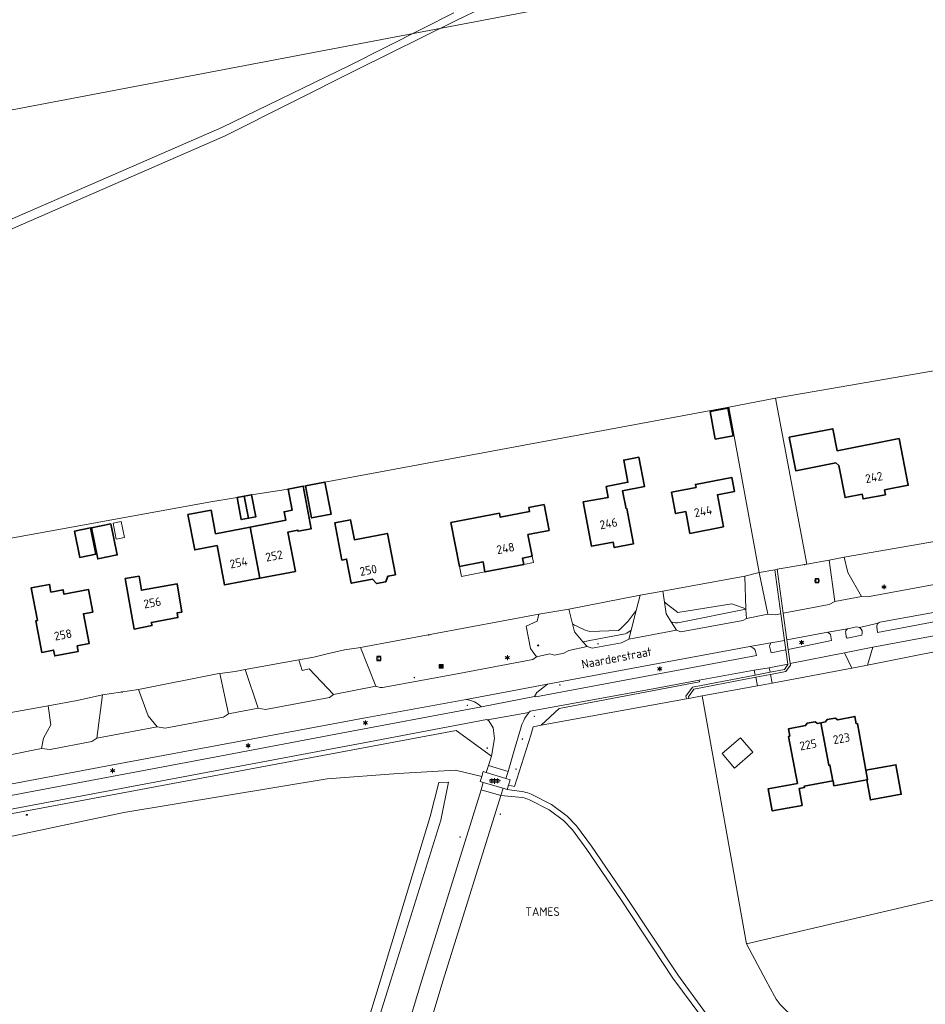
# Model space of a CAD drawing. Header units: metres. Extents: x 140853 to 145288, y 474558 to 480269.
# Tile 185 of 256: x 142611 to 142800, y 478495 to 478700. Entities that reach past the tile are written whole.
import ezdxf
from ezdxf.enums import TextEntityAlignment as Align
from ezdxf.lldxf.tags import DXFTag

# ---------------------------------------------------------------- set-up
doc = ezdxf.new("R2010")
doc.units = ezdxf.units.M
doc.header["$MEASUREMENT"] = 0
for name, color, linetype, lineweight in [('B-WE-FV-FAUNAPASSAGE-G', 80, 'Continuous', 18), ('B-WE-FV-GELEIDING_WILDROOSTER-G', 80, 'Continuous', 18), ('B-WE-FV-GELEIDING_WILDROOSTER-S', 80, 'Continuous', 18), ('B-WE-GR-BOS_GEMENGD-G', 40, 'Continuous', 13), ('B-WE-GR-BOS_LOOF-G', 40, 'Continuous', 13), ('B-WE-GR-GRAS_KRUIDENRIJK-G', 80, 'Continuous', 18), ('B-WE-GR-GROENVOORZIENING-G', 80, 'Continuous', 18), ('B-WE-GR-HEIDE-G', 200, 'Continuous', 13), ('B-WE-IE-MEUBILAIR_WEGMEUBILAIR-S', 7, 'Continuous', 18), ('B-WE-IE-TERREINAFSCHEIDING_KUNSTMATIG_HEKWERK-G', 20, 'IE-TERREINAFSCHEIDING-KUNSTMATIG', 18), ('B-WE-KL-DATA_CAI-S', 90, 'KL-CAI-N', 18), ('B-WE-KL-ET_LS_OV_LICHTMAST-S', 190, 'Continuous', 18), ('B-WE-KL-WATER_BRANDLEIDING_PUT-S', 150, 'Continuous', 18), ('B-WE-OG-BEBOUWING-G', 7, 'Continuous', 35), ('B-WE-OG-BEBOUWING_BIJGEBOUW-G', 7, 'Continuous', 18), ('B-WE-OG-BEBOUWING_HUISNUMMER-T18', 10, 'Continuous', 18), ('B-WE-OG-BEBOUWING_LUIFEL-G', 7, 'Continuous', 18), ('B-WE-OG-BEBOUWING_STRAATNAAM-T18', 10, 'Continuous', 18), ('B-WE-OG-HULPLIJN-G', 50, 'Continuous', 18), ('B-WE-OG-TERREIN_ERF-G', 7, 'Continuous', 18), ('B-WE-OG-WATER_GREPPEL-G', 160, 'Continuous', 18), ('B-WE-RI-GWA_RIOOLPUT-S', 30, 'Continuous', 18), ('B-WE-VH-ONVERHARD-G', 252, 'Continuous', 18), ('B-WE-VH-VERHARDING_ASFALT-G', 252, 'Continuous', 18), ('B-WE-VH-VERHARDING_BETONSTRAATSTEEN-G', 252, 'Continuous', 18), ('B-WE-VH-VERHARDING_FUNDERING_ZAND-G', 7, 'Continuous', 18), ('B-WE-VH-VERHARDING_HALFVERHARDING-G', 252, 'Continuous', 18), ('X-XX-XX-ALGEMEEN-S', 7, 'Continuous', 18)]:
    doc.layers.add(name, color=color, linetype=linetype, lineweight=lineweight)
doc.styles.add('NLCS-ISO', font='txt')
doc.styles.get("Standard").update_dxf_attribs({"font": 'arial.ttf'})
doc.linetypes.add('IE-TERREINAFSCHEIDING-KUNSTMATIG', pattern='A,4,[82,NLCS.shx,S=0.75,R=90,X=0,Y=0],4,-2', length=10)
tags = doc.linetypes.add('KL-CAI-N', pattern='A,4,-1,[101,NLCS.shx,S=0.5,R=0,X=0,Y=0],-1,4,-1,["C",Standard,S=1,R=0,X=-0.25,Y=-0.5],-1.5', length=12.5).pattern_tags.tags
tags[18] = DXFTag(74, 10)

# ---------------------------------------------------------------- blocks, each defined once
blk = doc.blocks.new('SIE-WEG_AFVALBAK-SO')
at = {"linetype": 'ByBlock', "lineweight": 18}
h = blk.add_hatch(color=0, dxfattribs=at)
h.dxf.hatch_style = 1
h.paths.add_polyline_path([(-1.5, -1.5), (1.5, -1.5), (1.5, 1.5), (-1.5, 1.5)])
at = {"color": 0, "linetype": 'ByBlock', "lineweight": 18}
for points in [[(-2, -2), (2, -2), (2, 2), (-2, 2)], [(-1.5, -1.5), (1.5, -1.5), (1.5, 1.5), (-1.5, 1.5)]]:
    blk.add_lwpolyline(points, close=True, dxfattribs=at)
blk = doc.blocks.new('SIE-WEG_AFVALBAK_TYPE_01')
for radius in [0.25, 0.156]:
    blk.add_circle((0, 0), radius)
blk = doc.blocks.new('SKL-DATA_TERREINKAST-SO')
for q in [(-0.2, 0.2), (0.2, 0.2)]:
    blk.add_line((0, -0.2), q)
at = {"flags": 128}
blk.add_lwpolyline([(0.6, 0.4), (-0.6, 0.4), (-0.6, -0.4), (0.6, -0.4)], close=True, dxfattribs=at)
at = {"style": 'NLCS-ISO'}
blk.add_attdef('TYPE', text='', height=0.35, dxfattribs=at).set_placement((0, 0.7), align=Align.MIDDLE_CENTER)
blk = doc.blocks.new('B-SIE-WEG_LICHTMAST-SO')
at = {"ltscale": 0.1}
for p, q in [((-1.1, 0.6), (-2.2, 1.3)), ((0, 1.3), (0, 2.5)), ((1.1, 0.6), (2.2, 1.3)), ((-1.1, -0.6), (-2.2, -1.3)), ((0, -1.3), (0, -2.5)), ((1.1, -0.6), (2.2, -1.3))]:
    blk.add_line(p, q, dxfattribs=at)
at = {"flags": 128}
for points in [[(-1.2, 0.5), (1.2, 0.5)], [(-1.2, -0.5), (1.2, -0.5)]]:
    blk.add_lwpolyline(points, dxfattribs=at)
at = {"ltscale": 0.1}
blk.add_circle((0, 0), 1.27, dxfattribs=at)
at = {"style": 'NLCS-ISO'}
blk.add_attdef('TYPE', text='', height=1.8, dxfattribs=at).set_placement((0, 2.5), align=Align.BOTTOM_CENTER)
blk = doc.blocks.new('SIE-WEG_STRAATPOT_BRANDKRAAN-SO')
blk.add_ellipse((0, 0), major_axis=(-0.729, 0), ratio=0.685994)
at = {"style": 'NLCS-ISO'}
blk.add_text('BR', height=0.4, dxfattribs=at).set_placement((-0.3, -0.2))
blk = doc.blocks.new('SRI-PUT_INSPECTIE-SO')
at = {"lineweight": -3, "flags": 128}
blk.add_lwpolyline([(-2, -2), (2, -2), (2, 2), (-2, 2)], close=True, dxfattribs=at)
at = {"lineweight": -3, "ltscale": 1.5}
blk.add_circle((0, 0), 2, dxfattribs=at)
at = {"ltscale": 0.1, "style": 'NLCS-ISO'}
blk.add_text('I', height=2.5, dxfattribs=at).set_placement((0, 0), align=Align.MIDDLE_CENTER)
blk = doc.blocks.new('SVH-ROOSTER-SO')
for p, q in [((-4.9, 1.5), (4.8, 1.5)), ((-3, 0), (-3, 2.5)), ((0, 0), (0, 2.9)), ((3, 0), (3, 2.5)), ((-5.6, 0), (5.7, 0)), ((-4.8, -1.5), (4.8, -1.5)), ((-3, -2.5), (-3, 0)), ((0, -3), (0, 0)), ((3, -2.5), (3, 0))]:
    blk.add_line(p, q)
blk.add_point((5.7, 0))
at = {"style": 'NLCS-ISO'}
blk.add_attdef('KLEUR', text='', height=1.8, dxfattribs=at).set_placement((7.3, 0), align=Align.MIDDLE_LEFT)

msp = doc.modelspace()

# ---------------------------------------------------------------- linework, layer by layer
at = {"layer": 'B-WE-FV-FAUNAPASSAGE-G', "ltscale": 0.2, "flags": 128}
msp.add_lwpolyline([(142769.864, 478576.344), (142770.625, 478570.797), (142770.898, 478568.808), (142771.305, 478565.847), (142771.319, 478565.744), (142770.631, 478564.739), (142767.598, 478564.158), (142764.514, 478563.566), (142751.427, 478561.058), (142750.046, 478559.139), (142750.17, 478558.608), (142750.663, 478558.698), (142750.577, 478559.027), (142751.732, 478560.608), (142764.613, 478563.093), (142767.688, 478563.683), (142770.907, 478564.308), (142771.86, 478565.611), (142771.813, 478565.946), (142771.4, 478568.909), (142771.124, 478570.89), (142770.35, 478576.438), (142769.071, 478585.596), (142768.605, 478585.514), (142769.864, 478576.344)], close=True, dxfattribs=at)
at = {"layer": 'B-WE-FV-GELEIDING_WILDROOSTER-G', "ltscale": 0.2, "flags": 128}
for points in [[(142708.439, 478543.258), (142707.823, 478543.445), (142707.523, 478542.44)], [(142712.569, 478542.003), (142708.439, 478543.258)], [(142707.523, 478542.44), (142707.2, 478541.395), (142707.848, 478541.203)], [(142707.848, 478541.203), (142711.985, 478539.978)], [(142713.096, 478540.64), (142713.43, 478541.741), (142712.569, 478542.003)], [(142711.985, 478539.978), (142712.819, 478539.731)], [(142712.819, 478539.731), (142713.096, 478540.64)]]:
    msp.add_lwpolyline(points, dxfattribs=at)
at = {"layer": 'B-WE-GR-BOS_GEMENGD-G', "ltscale": 0.2, "flags": 128}
msp.add_lwpolyline([(142765.353, 478584.938), (142768.605, 478585.514), (142769.071, 478585.596), (142775.242, 478586.688), (142768.754, 478621.237), (142758.988, 478619.389), (142765.353, 478584.938)], close=True, dxfattribs=at)
msp.add_lwpolyline([(142753.141, 478492.545), (142747.364, 478500.448), (142736.576, 478516.759), (142729.447, 478527.224), (142726.408, 478531.3), (142724.573, 478533.23), (142721.533, 478535.493), (142717.456, 478537.562), (142717.456, 478537.562, 0.0797746), (142715.942, 478538.047), (142715.942, 478538.047), (142711.503, 478538.484), (142711.503, 478538.484), (142699.513, 478500), (142687.802, 478461.196)], format="xyb", dxfattribs=at)
at = {"layer": 'B-WE-GR-BOS_LOOF-G', "ltscale": 0.2, "flags": 128}
msp.add_lwpolyline([(142812.549, 478519.201), (142762.667, 478507.548), (142762.667, 478507.548), (142766.732, 478500), (142768.541, 478496.64), (142768.541, 478496.64, 0.13893), (142772.337, 478492.727)], format="xyb", dxfattribs=at)
at = {"layer": 'B-WE-GR-GRAS_KRUIDENRIJK-G', "ltscale": 0.2, "flags": 128}
for points in [[(142786.661, 478579.957), (142787.907, 478579.852), (142821.001, 478586.007), (142823.319, 478586.498), (142824.647, 478587.025), (142825.109, 478595.429), (142783.042, 478588.119), (142783.825, 478584.938), (142786.661, 478579.957)], [(142781.111, 478578.877), (142779.92, 478587.506), (142775.242, 478586.688), (142769.071, 478585.596), (142770.35, 478576.438), (142779.939, 478578.293), (142781.111, 478578.877)], [(142762.574, 478577.395), (142762.313, 478584.19), (142745.224, 478581.05), (142745.588, 478578.727), (142748.365, 478576.609), (142759.599, 478578.424), (142762.574, 478577.395)], [(142768.605, 478585.514), (142765.353, 478584.938), (142767.144, 478576.257), (142768.641, 478576.107), (142769.864, 478576.344), (142768.605, 478585.514)], [(142771.4, 478568.909), (142780.425, 478570.731), (142780.17, 478572.019), (142779.645, 478572.473), (142771.124, 478570.89), (142771.4, 478568.909)], [(142789.001, 478569.35), (142787.88, 478565.632), (142811.914, 478570.416), (142811.217, 478573.37), (142810.358, 478573.311), (142789.001, 478569.35)], [(142770.625, 478570.797), (142767.752, 478570.263), (142767.5, 478569.588), (142767.828, 478568.188), (142770.898, 478568.808), (142770.625, 478570.797)], [(142768.03, 478561.87), (142784.659, 478565.023), (142783.113, 478568.169), (142771.813, 478565.946), (142771.86, 478565.611), (142770.907, 478564.308), (142767.688, 478563.683), (142768.03, 478561.87)], [(142669.375, 478566.734), (142658.232, 478564.7), (142660.902, 478556.671), (142662.475, 478556.385), (142675.768, 478558.908), (142676.662, 478559.53), (142671.539, 478564.827), (142670.116, 478564.537), (142669.375, 478566.734)], [(142771.305, 478565.847), (142767.423, 478565.083), (142767.598, 478564.158), (142770.631, 478564.739), (142771.319, 478565.744), (142771.305, 478565.847)], [(142636.027, 478560.526), (142638.002, 478555.064), (142639.902, 478552.801), (142641.527, 478552.513), (142653.679, 478554.758), (142654.737, 478555.453), (142652.933, 478563.88), (142652.388, 478563.806), (142636.027, 478560.526)], [(142752.84, 478562.475), (142752.909, 478562.119), (142723.68, 478556.628), (142719.89, 478553.09), (142750.17, 478558.608), (142750.046, 478559.139), (142751.427, 478561.058), (142764.514, 478563.566), (142764.294, 478564.606), (142752.84, 478562.475)], [(142753.468, 478559.209), (142764.995, 478561.286), (142764.613, 478563.093), (142751.732, 478560.608), (142750.577, 478559.027), (142750.663, 478558.698), (142753.468, 478559.209)], [(142617.194, 478557.184), (142617.706, 478553.207), (142616.205, 478550.435), (142615.768, 478548.296), (142617.609, 478548.021), (142626.242, 478549.691), (142627.333, 478550.385), (142628.476, 478559.441), (142623.233, 478558.254), (142617.194, 478557.184)], [(142708.747, 478554.215), (142708.613, 478554.303), (142684.057, 478549.63), (142603.169, 478534.427), (142572.36, 478528.706), (142531.853, 478521.124), (142531.35, 478521.03), (142531.181, 478517.378), (142531.8, 478513.294), (142532.011, 478513.333), (142532.795, 478513.787), (142533.191, 478514.016), (142532.4, 478518.219), (142532.481, 478519.444), (142533.233, 478520.382), (142702.188, 478552.022), (142709.551, 478546.675), (142710.207, 478550.317), (142709.882, 478552.569), (142709.007, 478554.044), (142708.747, 478554.215)]]:
    msp.add_lwpolyline(points, close=True, dxfattribs=at)
for points in [[(142730.038, 478572.645), (142736.026, 478572.873), (142736.026, 478572.873, 0.0778705), (142739.686, 478577.008), (142739.686, 478577.008), (142740.503, 478580.205), (142725.68, 478577.322), (142726.445, 478574.221), (142726.445, 478574.221, 0.0724608), (142730.038, 478572.645)], [(142762.579, 478577.265), (142762.574, 478577.395), (142759.599, 478578.424), (142748.365, 478576.609), (142745.588, 478578.727), (142745.962, 478576.34), (142747.017, 478574.65), (142747.017, 478574.65, 0.1120259), (142748.739, 478574.481), (142748.739, 478574.481), (142762.579, 478577.265)], [(142682.24, 478569.336), (142685.445, 478561.266), (142685.445, 478561.266, 0.1824227), (142687.281, 478561.011), (142687.281, 478561.011), (142702.397, 478563.833), (142718.184, 478566.837), (142718.932, 478567.396), (142717.676, 478569.092), (142716.788, 478573.736), (142719.086, 478574.792), (142719.447, 478576.224), (142682.24, 478569.336)], [(142736.026, 478572.873), (142730.038, 478572.645), (142730.038, 478572.645, -0.0724608), (142726.445, 478574.221), (142726.445, 478574.221), (142726.851, 478572.574), (142728.612, 478570.511), (142737.422, 478572.158), (142737.422, 478572.158, 0.0578166), (142738.635, 478572.898), (142738.635, 478572.898), (142739.686, 478577.008), (142739.686, 478577.008, -0.0778705), (142736.026, 478572.873)], [(142747.017, 478574.65), (142748.118, 478572.886), (142748.986, 478572.56), (142761.954, 478574.908), (142762.652, 478575.363), (142762.579, 478577.265), (142748.739, 478574.481), (142748.739, 478574.481, -0.1120259), (142747.017, 478574.65)], [(142790.132, 478574.394, 0.2444302), (142789.861, 478573.587), (142789.861, 478573.587), (142789.955, 478572.41), (142809.817, 478576.166), (142809.587, 478577.345), (142808.913, 478577.893), (142790.488, 478574.608), (142790.488, 478574.608, 0.1123038), (142790.132, 478574.394)], [(142737.422, 478572.158), (142728.612, 478570.511), (142729.468, 478569.508), (142730.554, 478569.135), (142736.629, 478570.248), (142738.154, 478571.018), (142738.635, 478572.898), (142738.635, 478572.898, -0.0578166), (142737.422, 478572.158)], [(142783.363, 478572.32), (142783.469, 478571.55), (142783.649, 478571.247), (142786.707, 478571.861), (142786.707, 478571.861, 0.3794496), (142786.202, 478573.461), (142786.202, 478573.461, 0.1038315), (142785.71, 478573.632), (142785.71, 478573.632), (142783.737, 478573.174), (142783.737, 478573.174, 0.3323915), (142783.363, 478572.32)], [(142763.374, 478569.483), (142738.683, 478564.95), (142721.201, 478561.665), (142718.993, 478559.959), (142718.478, 478559.069), (142718.783, 478559.022), (142744.791, 478563.885), (142764.744, 478567.661), (142764.47, 478568.753), (142764.47, 478568.753, 0.2278856), (142763.374, 478569.483)], [(142719.89, 478553.09), (142723.68, 478556.628), (142752.909, 478562.119), (142752.84, 478562.475), (142742.447, 478560.541), (142717.596, 478556.043), (142717.36, 478555.759), (142717.36, 478555.759, 0.0979008), (142715.566, 478552.325), (142715.566, 478552.325), (142714.259, 478547.834), (142713, 478543.505), (142712.569, 478542.003), (142713.43, 478541.741), (142713.096, 478540.64), (142714.336, 478540.325), (142717.72, 478551.064), (142718.265, 478552.794), (142719.89, 478553.09)], [(142704.271, 478558.477), (142682.876, 478554.603), (142658.688, 478550.073), (142630.307, 478544.805), (142601.132, 478539.3), (142546.403, 478529.066), (142530.88, 478526.185), (142530.39, 478526.094), (142530.135, 478526.047), (142530.101, 478525.748), (142530.001, 478524.881), (142530.288, 478523.848), (142530.798, 478523.942), (142531.294, 478524.032), (142547.077, 478526.926), (142571.684, 478531.41), (142651.836, 478546.473), (142677.083, 478551.237), (142707.445, 478556.911), (142707.445, 478556.911, 0.1688154), (142704.271, 478558.477)]]:
    msp.add_lwpolyline(points, format="xyb", close=True, dxfattribs=at)
for points in [[(142683.718, 478462.343), (142694.133, 478497.04), (142695.051, 478500), (142707.4, 478539.686), (142707.848, 478541.203), (142707.2, 478541.395), (142707.523, 478542.44), (142702.073, 478543.728), (142690.106, 478543.026), (142675.317, 478541.957), (142632.96, 478534.953), (142594.198, 478526.711)], [(142683.004, 478488.863), (142686.399, 478500), (142696.799, 478534.12), (142698.601, 478541.208), (142700.619, 478541.239), (142699.004, 478533.331), (142688.582, 478500), (142684.914, 478488.27)]]:
    msp.add_lwpolyline(points, dxfattribs=at)
at = {"layer": 'B-WE-GR-GROENVOORZIENING-G', "ltscale": 0.2, "flags": 128}
for points in [[(142707.795, 478702.677), (142702.042, 478699.875), (142681.533, 478689.737), (142654.024, 478675.932), (142599.428, 478652.108)], [(142602.069, 478655.367), (142653.358, 478677.618), (142679.964, 478690.577), (142695.072, 478698.225), (142701.71, 478701.514)], [(142580.813, 478586.869), (142650.632, 478599.601), (142656.527, 478600.547), (142658.046, 478600.84), (142659.565, 478601.132), (142667.167, 478602.321), (142667.167, 478602.321), (142670.309, 478602.925), (142670.794, 478603.015), (142674.836, 478603.783), (142758.988, 478619.389), (142768.754, 478621.237), (142905.448, 478644.836), (142911.367, 478645.875), (142942.321, 478651.188), (142949.216, 478652.455), (142958.025, 478654.485), (142958.725, 478656.23), (142959.001, 478656.919), (142968.26, 478679.999)]]:
    msp.add_lwpolyline(points, dxfattribs=at)
at = {"layer": 'B-WE-GR-HEIDE-G', "ltscale": 0.2, "flags": 128}
msp.add_lwpolyline([(142772.337, 478492.727, -0.13893), (142768.541, 478496.64), (142768.541, 478496.64), (142766.732, 478500), (142766.732, 478500), (142762.667, 478507.548), (142753.468, 478559.209), (142750.663, 478558.698), (142750.577, 478559.027), (142751.732, 478560.608), (142764.613, 478563.093), (142767.688, 478563.683), (142770.907, 478564.308), (142771.86, 478565.611), (142771.813, 478565.946), (142771.4, 478568.909), (142771.124, 478570.89), (142770.35, 478576.438), (142769.071, 478585.596), (142768.605, 478585.514), (142769.864, 478576.344), (142770.625, 478570.797), (142770.898, 478568.808), (142771.305, 478565.847), (142771.319, 478565.744), (142770.631, 478564.739), (142767.598, 478564.158), (142764.514, 478563.566), (142751.427, 478561.058), (142750.046, 478559.139), (142750.17, 478558.608), (142719.89, 478553.09), (142718.265, 478552.794), (142717.72, 478551.064), (142714.336, 478540.325), (142713.096, 478540.64), (142712.819, 478539.731), (142716.312, 478539.205), (142716.312, 478539.205, -0.0801584), (142717.826, 478538.72), (142717.826, 478538.72), (142722.076, 478536.563), (142725.286, 478534.195), (142727.273, 478532.133), (142730.408, 478527.942), (142737.568, 478517.435), (142748.365, 478501.11), (142754.135, 478493.217)], format="xyb", dxfattribs=at)
msp.add_lwpolyline([(142708.946, 478544.731), (142709.551, 478546.675), (142702.188, 478552.022), (142533.233, 478520.382), (142532.481, 478519.444), (142532.4, 478518.219), (142533.191, 478514.016), (142534.082, 478514.532), (142548.713, 478516.469), (142554.692, 478517.805), (142562.132, 478520.46), (142573.573, 478523.493), (142594.198, 478526.711), (142632.96, 478534.953), (142675.317, 478541.957), (142690.106, 478543.026), (142702.073, 478543.728), (142707.523, 478542.44), (142707.823, 478543.445), (142708.439, 478543.258), (142708.946, 478544.731)], close=True, dxfattribs=at)
at = {"layer": 'B-WE-IE-TERREINAFSCHEIDING_KUNSTMATIG_HEKWERK-G', "ltscale": 0.2, "flags": 128}
for points in [[(142905.448, 478644.836), (142768.754, 478621.237)], [(142758.988, 478619.389), (142768.754, 478621.237)], [(142758.988, 478619.389), (142674.836, 478603.783)], [(142670.309, 478602.925), (142670.794, 478603.015)], [(142656.527, 478600.547), (142650.632, 478599.601)], [(142659.565, 478601.132), (142667.167, 478602.321)], [(142650.632, 478599.601), (142580.813, 478586.869), (142529.873, 478576.834), (142522.102, 478575.116)], [(142783.042, 478588.119), (142825.109, 478595.429)], [(142775.242, 478586.688), (142779.92, 478587.506)], [(142779.92, 478587.506), (142783.042, 478588.119)], [(142745.224, 478581.05), (142762.313, 478584.19)], [(142725.68, 478577.322), (142740.503, 478580.205)], [(142740.503, 478580.205), (142745.224, 478581.05)], [(142682.24, 478569.336), (142719.447, 478576.224)], [(142725.68, 478577.322), (142719.447, 478576.224)], [(142787.88, 478565.632), (142811.914, 478570.416)], [(142682.24, 478569.336), (142681.809, 478569.256), (142678.919, 478568.802), (142675.012, 478567.934), (142672.54, 478567.312), (142669.375, 478566.734)], [(142658.232, 478564.7), (142669.375, 478566.734)], [(142636.027, 478560.526), (142652.388, 478563.806)], [(142652.933, 478563.88), (142652.388, 478563.806)], [(142658.232, 478564.7), (142656.113, 478564.313), (142652.933, 478563.88)], [(142768.03, 478561.87), (142784.659, 478565.023)], [(142764.995, 478561.286), (142753.468, 478559.209)], [(142617.194, 478557.184), (142623.233, 478558.254)], [(142623.233, 478558.254), (142628.476, 478559.441)], [(142719.89, 478553.09), (142750.17, 478558.608)], [(142750.17, 478558.608), (142750.663, 478558.698)], [(142750.663, 478558.698), (142753.468, 478559.209)], [(142753.468, 478559.209), (142762.667, 478507.548)], [(142717.72, 478551.064), (142718.265, 478552.794)], [(142718.265, 478552.794), (142719.89, 478553.09)], [(142713.096, 478540.64), (142714.336, 478540.325), (142717.72, 478551.064)], [(142534.082, 478514.532), (142548.713, 478516.469), (142554.692, 478517.805), (142562.132, 478520.46), (142573.573, 478523.493), (142594.198, 478526.711), (142632.96, 478534.953), (142675.317, 478541.957), (142690.106, 478543.026), (142702.073, 478543.728), (142707.523, 478542.44)], [(142762.667, 478507.548), (142812.549, 478519.201), (142814.489, 478517.61), (142814.609, 478509.771), (142817.843, 478503.258), (142821.565, 478500)]]:
    msp.add_lwpolyline(points, dxfattribs=at)
at = {"layer": 'B-WE-OG-BEBOUWING-G', "ltscale": 0.2, "flags": 128}
for points in [[(142755.095, 478618.449), (142756.179, 478612.721), (142759.912, 478613.427), (142758.829, 478619.155), (142755.095, 478618.449)], [(142791.669, 478601.138), (142791.47, 478602.15), (142796.375, 478603.116), (142794.462, 478612.83), (142781.57, 478610.29), (142780.663, 478614.891), (142771.588, 478613.103), (142772.964, 478606.117), (142781.292, 478607.758), (142781.907, 478607.227), (142783.237, 478600.528), (142786.804, 478601.236), (142786.99, 478600.253), (142791.669, 478601.138)], [(142737.577, 478598.22), (142736.879, 478601.973), (142741.406, 478602.816), (142740.264, 478608.95), (142737.108, 478608.363), (142737.972, 478603.722), (142733.459, 478602.882), (142733.886, 478600.592), (142728.675, 478599.622), (142730.39, 478590.41), (142734.923, 478591.245), (142735.13, 478590.135), (142739.132, 478590.88), (142737.754, 478598.252), (142737.577, 478598.22)], [(142757.905, 478594.419), (142756.617, 478601.116), (142760.162, 478601.798), (142759.595, 478604.744), (142752.043, 478603.291), (142752.167, 478602.643), (142747.061, 478601.661), (142747.919, 478597.203), (142750.02, 478597.607), (142750.893, 478593.07), (142757.905, 478594.419)], [(142670.309, 478602.925), (142667.167, 478602.321), (142668.007, 478597.9), (142666.337, 478597.579), (142666.673, 478595.811), (142659.282, 478594.39), (142661.302, 478583.765), (142668.695, 478585.171), (142667.14, 478593.355), (142669.202, 478593.751), (142669.243, 478593.535), (142671.993, 478594.063), (142670.309, 478602.925)], [(142670.794, 478603.015), (142672.07, 478596.29), (142676.111, 478597.056), (142674.836, 478603.783), (142670.794, 478603.015)], [(142658.93, 478596.244), (142658.046, 478600.84), (142656.527, 478600.547), (142657.411, 478595.952), (142658.93, 478596.244)], [(142658.046, 478600.84), (142658.93, 478596.244), (142660.449, 478596.536), (142659.565, 478601.132), (142658.046, 478600.84)], [(142718.02, 478588.312), (142717.146, 478592.838), (142721.535, 478593.686), (142720.492, 478599.086), (142717.311, 478598.472), (142717.478, 478597.608), (142711.37, 478596.429), (142711.204, 478597.293), (142701.11, 478595.344), (142702.873, 478586.212), (142707.783, 478587.16), (142708.188, 478585.059), (142716.269, 478586.619), (142716.017, 478587.925), (142718.02, 478588.312)], [(142659.282, 478594.39), (142652.065, 478593.003), (142651.121, 478597.913), (142646.309, 478596.988), (142647.721, 478589.642), (142652.354, 478590.533), (142653.907, 478582.359), (142661.302, 478583.765), (142659.282, 478594.39)], [(142630.228, 478595.089), (142626.172, 478594.251), (142627.515, 478587.756), (142631.57, 478588.601), (142630.228, 478595.089)], [(142689.526, 478584.467), (142687.848, 478593.085), (142680.974, 478591.759), (142680.179, 478595.883), (142676.889, 478595.249), (142678.378, 478587.531), (142679.36, 478587.72), (142680.33, 478582.693), (142684.764, 478583.548), (142685.601, 478582.64), (142687.515, 478583.01), (142687.955, 478584.164), (142689.526, 478584.467)], [(142625.976, 478594.21), (142622.634, 478593.519), (142623.759, 478588.079), (142627.101, 478588.77), (142625.976, 478594.21)], [(142645.03, 478576.695), (142644.066, 478582.545), (142636.608, 478581.25), (142636.105, 478584.147), (142633.248, 478583.651), (142635.069, 478573.158), (142638.8, 478573.867), (142638.673, 478574.535), (142644.223, 478575.534), (142644.046, 478576.518), (142645.03, 478576.695)], [(142613.659, 478581.754), (142614.948, 478574.935), (142614.623, 478574.875), (142615.851, 478568.278), (142618.316, 478568.757), (142618.539, 478567.558), (142623.455, 478568.473), (142623.235, 478569.652), (142625.693, 478570.11), (142624.533, 478576.343), (142626.46, 478576.702), (142625.592, 478581.362), (142620.47, 478580.408), (142620.298, 478581.332), (142617.762, 478580.86), (142617.467, 478582.443), (142613.659, 478581.754)], [(142780.68, 478541.495), (142780.065, 478544.808), (142779.837, 478544.767), (142778.193, 478553.617), (142777.512, 478553.491), (142777.009, 478553.836), (142775.347, 478553.528), (142775.002, 478553.025), (142771.403, 478552.357), (142771.686, 478550.833), (142771.47, 478550.793), (142773.291, 478540.983), (142767.191, 478539.851), (142768.044, 478535.254), (142774.269, 478536.409), (142773.637, 478539.923), (142774.748, 478540.129), (142774.701, 478540.385), (142780.68, 478541.495)], [(142780.68, 478541.495), (142780.71, 478541.5), (142780.896, 478540.488), (142787.731, 478541.744), (142787.928, 478541.781), (142787.568, 478543.738), (142785.781, 478553.465), (142785.563, 478553.419), (142785.282, 478554.933), (142781.683, 478554.265), (142781.18, 478554.611), (142779.489, 478554.297), (142779.144, 478553.794), (142778.193, 478553.617), (142779.837, 478544.767), (142780.065, 478544.808), (142780.68, 478541.495)], [(142787.568, 478543.738), (142787.928, 478541.781), (142787.731, 478541.744), (142788.505, 478537.535), (142794.937, 478538.717), (142793.804, 478544.884), (142787.568, 478543.738)]]:
    msp.add_lwpolyline(points, close=True, dxfattribs=at)
at = {"layer": 'B-WE-OG-BEBOUWING_BIJGEBOUW-G', "ltscale": 0.2, "flags": 128}
msp.add_lwpolyline([(142632.392, 478595.537), (142630.69, 478595.181), (142631.37, 478591.889), (142633.074, 478592.241), (142632.392, 478595.537)], close=True, dxfattribs=at)
at = {"layer": 'B-WE-OG-BEBOUWING_LUIFEL-G', "ltscale": 0.2, "flags": 128}
for points in [[(142716.269, 478586.619), (142718.272, 478587.006), (142718.02, 478588.312), (142716.017, 478587.925), (142716.269, 478586.619)], [(142702.873, 478586.212), (142703.279, 478584.111), (142708.188, 478585.059), (142707.783, 478587.16), (142702.873, 478586.212)], [(142757.599, 478547.206), (142760.212, 478544.177), (142764.036, 478547.476), (142761.423, 478550.505), (142757.599, 478547.206)]]:
    msp.add_lwpolyline(points, close=True, dxfattribs=at)
at = {"layer": 'B-WE-OG-HULPLIJN-G'}
msp.add_lwpolyline([(141484.938, 478467.493), (142922.898, 478740.923), (143043.789, 479141.528), (143928.198, 479351.369), (144042.725, 479840.999), (144698.079, 479872.794), (144672.627, 478988.916), (144742.617, 478639.181), (145060.75, 478225.858), (145035.298, 477659.922), (145054.388, 476896.862), (144768.066, 476833.275), (144755.342, 477825.251), (143616.428, 477755.303), (142541.14, 475313.514), (141510.39, 476108.367), (141014.104, 476776.044), (140988.652, 477462.798), (141421.313, 477755.303), (141484.938, 478467.493)], close=True, dxfattribs=at)
at = {"layer": 'B-WE-OG-TERREIN_ERF-G', "ltscale": 0.2, "flags": 128}
for points in [[(142905.448, 478644.836), (142768.754, 478621.237), (142775.242, 478586.688), (142779.92, 478587.506), (142783.042, 478588.119), (142825.109, 478595.429)], [(142609.04, 478555.711), (142617.194, 478557.184), (142623.233, 478558.254), (142628.476, 478559.441), (142636.027, 478560.526), (142652.388, 478563.806), (142652.933, 478563.88), (142656.113, 478564.313), (142658.232, 478564.7), (142669.375, 478566.734), (142672.54, 478567.312), (142675.012, 478567.934), (142678.919, 478568.802), (142681.809, 478569.256), (142682.24, 478569.336), (142719.447, 478576.224), (142725.68, 478577.322), (142740.503, 478580.205), (142745.224, 478581.05), (142762.313, 478584.19), (142765.353, 478584.938), (142758.988, 478619.389), (142674.836, 478603.783), (142676.111, 478597.056), (142672.07, 478596.29), (142670.794, 478603.015), (142670.309, 478602.925), (142671.993, 478594.063), (142669.243, 478593.535), (142669.202, 478593.751), (142667.14, 478593.355), (142668.695, 478585.171), (142661.302, 478583.765), (142653.907, 478582.359), (142653.907, 478582.359), (142652.354, 478590.533), (142647.721, 478589.642), (142646.309, 478596.988), (142651.121, 478597.913), (142652.065, 478593.003), (142659.282, 478594.39), (142666.673, 478595.811), (142666.337, 478597.579), (142668.007, 478597.9), (142667.167, 478602.321), (142659.565, 478601.132), (142660.449, 478596.536), (142658.93, 478596.244), (142657.411, 478595.952), (142656.527, 478600.547), (142650.632, 478599.601), (142580.813, 478586.869)]]:
    msp.add_lwpolyline(points, dxfattribs=at)
for points in [[(142755.095, 478618.449), (142758.829, 478619.155), (142759.912, 478613.427), (142756.179, 478612.721), (142755.095, 478618.449)], [(142791.669, 478601.138), (142786.99, 478600.253), (142786.804, 478601.236), (142783.237, 478600.528), (142781.907, 478607.227), (142781.292, 478607.758), (142772.964, 478606.117), (142771.588, 478613.103), (142780.663, 478614.891), (142781.57, 478610.29), (142794.462, 478612.83), (142796.375, 478603.116), (142791.47, 478602.15), (142791.669, 478601.138)], [(142737.577, 478598.22), (142737.754, 478598.252), (142739.132, 478590.88), (142735.13, 478590.135), (142734.923, 478591.245), (142730.39, 478590.41), (142728.675, 478599.622), (142733.886, 478600.592), (142733.459, 478602.882), (142737.972, 478603.722), (142737.108, 478608.363), (142740.264, 478608.95), (142741.406, 478602.816), (142736.879, 478601.973), (142737.577, 478598.22)], [(142757.905, 478594.419), (142750.893, 478593.07), (142750.02, 478597.607), (142747.919, 478597.203), (142747.061, 478601.661), (142752.167, 478602.643), (142752.043, 478603.291), (142759.595, 478604.744), (142760.162, 478601.798), (142756.617, 478601.116), (142757.905, 478594.419)], [(142717.311, 478598.472), (142720.492, 478599.086), (142721.535, 478593.686), (142717.146, 478592.838), (142718.02, 478588.312), (142716.017, 478587.925), (142716.269, 478586.619), (142708.188, 478585.059), (142707.783, 478587.16), (142702.873, 478586.212), (142701.11, 478595.344), (142711.204, 478597.293), (142711.37, 478596.429), (142717.478, 478597.608), (142717.311, 478598.472)], [(142630.228, 478595.089), (142631.57, 478588.601), (142627.515, 478587.756), (142626.172, 478594.251), (142630.228, 478595.089)], [(142689.526, 478584.467), (142687.955, 478584.164), (142687.515, 478583.01), (142685.601, 478582.64), (142684.764, 478583.548), (142680.33, 478582.693), (142679.36, 478587.72), (142678.378, 478587.531), (142676.889, 478595.249), (142680.179, 478595.883), (142680.974, 478591.759), (142687.848, 478593.085), (142689.526, 478584.467)], [(142625.976, 478594.21), (142627.101, 478588.77), (142623.759, 478588.079), (142622.634, 478593.519), (142625.976, 478594.21)], [(142645.03, 478576.695), (142644.046, 478576.518), (142644.223, 478575.534), (142638.673, 478574.535), (142638.8, 478573.867), (142635.069, 478573.158), (142633.248, 478583.651), (142636.105, 478584.147), (142636.608, 478581.25), (142644.066, 478582.545), (142645.03, 478576.695)], [(142613.659, 478581.754), (142617.467, 478582.443), (142617.762, 478580.86), (142620.298, 478581.332), (142620.47, 478580.408), (142625.592, 478581.362), (142626.46, 478576.702), (142624.533, 478576.343), (142625.693, 478570.11), (142623.235, 478569.652), (142623.455, 478568.473), (142618.539, 478567.558), (142618.316, 478568.757), (142615.851, 478568.278), (142614.623, 478574.875), (142614.948, 478574.935), (142613.659, 478581.754)], [(142784.659, 478565.023), (142768.03, 478561.87), (142764.995, 478561.286), (142753.468, 478559.209), (142762.667, 478507.548), (142812.549, 478519.201), (142814.489, 478517.61), (142814.609, 478509.771), (142817.843, 478503.258), (142821.565, 478500), (142825.338, 478496.711), (142831.582, 478500), (142846.949, 478508.099), (142848.165, 478513.242), (142840.435, 478542.698), (142836.698, 478547.488), (142834.598, 478555.387), (142828.885, 478573.295), (142825.093, 478572.979), (142822.245, 478572.43), (142815.522, 478571.132), (142811.914, 478570.416), (142787.88, 478565.632), (142784.659, 478565.023)], [(142787.731, 478541.744), (142780.896, 478540.488), (142780.71, 478541.5), (142780.68, 478541.495), (142774.701, 478540.385), (142774.748, 478540.129), (142773.637, 478539.923), (142774.269, 478536.409), (142768.044, 478535.254), (142767.191, 478539.851), (142773.291, 478540.983), (142771.47, 478550.793), (142771.686, 478550.833), (142771.403, 478552.357), (142775.002, 478553.025), (142775.347, 478553.528), (142777.009, 478553.836), (142777.512, 478553.491), (142778.193, 478553.617), (142779.144, 478553.794), (142779.489, 478554.297), (142781.18, 478554.611), (142781.683, 478554.265), (142785.282, 478554.933), (142785.563, 478553.419), (142785.781, 478553.465), (142787.568, 478543.738), (142793.804, 478544.884), (142794.937, 478538.717), (142788.505, 478537.535), (142787.731, 478541.744)]]:
    msp.add_lwpolyline(points, close=True, dxfattribs=at)
at = {"layer": 'B-WE-OG-WATER_GREPPEL-G', "ltscale": 0.2, "flags": 128}
msp.add_lwpolyline([(142684.914, 478488.27), (142688.582, 478500), (142699.004, 478533.331), (142700.619, 478541.239), (142698.601, 478541.208), (142696.799, 478534.12), (142686.399, 478500), (142683.004, 478488.863), (142683.004, 478488.863, 0.1931101), (142684.914, 478488.27)], format="xyb", close=True, dxfattribs=at)
at = {"layer": 'B-WE-VH-ONVERHARD-G', "ltscale": 0.2, "flags": 128}
for points in [[(142779.92, 478587.506), (142781.111, 478578.877), (142786.661, 478579.957), (142783.825, 478584.938), (142783.042, 478588.119), (142779.92, 478587.506)], [(142762.313, 478584.19), (142762.574, 478577.395), (142762.579, 478577.265), (142762.652, 478575.363), (142767.144, 478576.257), (142765.353, 478584.938), (142762.313, 478584.19)], [(142738.154, 478571.018), (142748.118, 478572.886), (142747.017, 478574.65), (142745.962, 478576.34), (142745.588, 478578.727), (142745.224, 478581.05), (142740.503, 478580.205), (142739.686, 478577.008), (142738.635, 478572.898), (142738.154, 478571.018)], [(142726.445, 478574.221), (142725.68, 478577.322), (142719.447, 478576.224), (142719.086, 478574.792), (142716.788, 478573.736), (142717.676, 478569.092), (142718.932, 478567.396), (142721.709, 478567.996), (142722.675, 478567.701), (142724.626, 478568.118), (142725.635, 478568.68), (142729.468, 478569.508), (142728.612, 478570.511), (142726.851, 478572.574), (142726.445, 478574.221)], [(142685.445, 478561.266), (142682.24, 478569.336), (142681.809, 478569.256), (142678.919, 478568.802), (142675.012, 478567.934), (142672.54, 478567.312), (142669.375, 478566.734), (142670.116, 478564.537), (142671.539, 478564.827), (142676.662, 478559.53), (142685.445, 478561.266)], [(142654.737, 478555.453), (142660.902, 478556.671), (142658.232, 478564.7), (142656.113, 478564.313), (142652.933, 478563.88), (142654.737, 478555.453)], [(142639.902, 478552.801), (142638.002, 478555.064), (142636.027, 478560.526), (142628.476, 478559.441), (142627.333, 478550.385), (142639.902, 478552.801)], [(142615.768, 478548.296), (142616.205, 478550.435), (142617.706, 478553.207), (142617.194, 478557.184), (142609.04, 478555.711), (142607.086, 478551.722), (142607.247, 478550.148), (142608.588, 478546.799), (142615.768, 478548.296)]]:
    msp.add_lwpolyline(points, close=True, dxfattribs=at)
at = {"layer": 'B-WE-VH-VERHARDING_ASFALT-G', "ltscale": 0.2, "flags": 128}
for points in [[(142599.428, 478652.108), (142654.024, 478675.932), (142681.533, 478689.737), (142702.042, 478699.875), (142707.795, 478702.677)], [(142701.71, 478701.514), (142695.072, 478698.225), (142679.964, 478690.577), (142653.358, 478677.618), (142602.069, 478655.367)], [(142687.802, 478461.196), (142699.513, 478500), (142711.503, 478538.484), (142707.4, 478539.686), (142695.051, 478500), (142694.133, 478497.04), (142683.718, 478462.343)]]:
    msp.add_lwpolyline(points, dxfattribs=at)
for points in [[(142821.001, 478586.007), (142787.907, 478579.852), (142786.661, 478579.957), (142781.111, 478578.877), (142779.939, 478578.293), (142770.35, 478576.438), (142770.35, 478576.438), (142771.124, 478570.89), (142779.645, 478572.473), (142783.737, 478573.174), (142785.71, 478573.632), (142785.71, 478573.632, -0.1038315), (142786.202, 478573.461), (142786.202, 478573.461), (142790.132, 478574.394), (142790.132, 478574.394, -0.1123038), (142790.488, 478574.608), (142790.488, 478574.608), (142808.913, 478577.893)], [(142601.132, 478539.3), (142630.307, 478544.805), (142658.688, 478550.073), (142682.876, 478554.603), (142704.271, 478558.477), (142721.201, 478561.665), (142738.683, 478564.95), (142763.374, 478569.483), (142767.752, 478570.263), (142770.625, 478570.797), (142769.864, 478576.344), (142768.641, 478576.107), (142767.144, 478576.257), (142762.652, 478575.363), (142761.954, 478574.908), (142748.986, 478572.56), (142748.118, 478572.886), (142738.154, 478571.018), (142736.629, 478570.248), (142730.554, 478569.135), (142729.468, 478569.508), (142725.635, 478568.68), (142724.626, 478568.118), (142722.675, 478567.701), (142721.709, 478567.996), (142718.932, 478567.396), (142718.184, 478566.837), (142702.397, 478563.833), (142687.281, 478561.011), (142687.281, 478561.011, -0.1824227), (142685.445, 478561.266), (142685.445, 478561.266), (142676.662, 478559.53), (142675.768, 478558.908), (142662.475, 478556.385), (142660.902, 478556.671), (142654.737, 478555.453), (142653.679, 478554.758), (142641.527, 478552.513), (142639.902, 478552.801), (142627.333, 478550.385), (142626.242, 478549.691), (142617.609, 478548.021), (142615.768, 478548.296), (142608.588, 478546.799)], [(142809.817, 478576.166), (142789.955, 478572.41), (142789.861, 478573.587), (142789.861, 478573.587, -0.2444302), (142790.132, 478574.394), (142790.132, 478574.394), (142786.202, 478573.461), (142786.202, 478573.461, -0.3794496), (142786.707, 478571.861), (142786.707, 478571.861), (142783.649, 478571.247), (142783.469, 478571.55), (142783.363, 478572.32), (142783.363, 478572.32, -0.3323915), (142783.737, 478573.174), (142783.737, 478573.174), (142779.645, 478572.473), (142780.17, 478572.019), (142780.425, 478570.731), (142771.4, 478568.909), (142771.813, 478565.946), (142783.113, 478568.169), (142789.001, 478569.35), (142810.358, 478573.311)], [(142603.169, 478534.427), (142684.057, 478549.63), (142708.613, 478554.303), (142708.747, 478554.215), (142717.36, 478555.759), (142717.596, 478556.043), (142742.447, 478560.541), (142752.84, 478562.475), (142764.294, 478564.606), (142767.423, 478565.083), (142771.305, 478565.847), (142770.898, 478568.808), (142767.828, 478568.188), (142767.5, 478569.588), (142767.752, 478570.263), (142763.374, 478569.483), (142763.374, 478569.483, -0.2278856), (142764.47, 478568.753), (142764.47, 478568.753), (142764.744, 478567.661), (142744.791, 478563.885), (142718.783, 478559.022), (142718.478, 478559.069), (142707.445, 478556.911), (142677.083, 478551.237), (142651.836, 478546.473), (142571.684, 478531.41)]]:
    msp.add_lwpolyline(points, format="xyb", dxfattribs=at)
for points in [[(142707.445, 478556.911), (142718.478, 478559.069), (142718.993, 478559.959), (142721.201, 478561.665), (142704.271, 478558.477), (142704.271, 478558.477, -0.1688154), (142707.445, 478556.911)], [(142709.551, 478546.675), (142708.946, 478544.731), (142713, 478543.505), (142714.259, 478547.834), (142715.566, 478552.325), (142715.566, 478552.325, -0.0979008), (142717.36, 478555.759), (142717.36, 478555.759), (142708.747, 478554.215), (142709.007, 478554.044), (142709.882, 478552.569), (142710.207, 478550.317), (142709.551, 478546.675)]]:
    msp.add_lwpolyline(points, format="xyb", close=True, dxfattribs=at)
at = {"layer": 'B-WE-VH-VERHARDING_BETONSTRAATSTEEN-G', "ltscale": 0.2, "flags": 128}
for points in [[(142767.598, 478564.158), (142767.423, 478565.083), (142764.294, 478564.606), (142764.514, 478563.566), (142767.598, 478564.158)], [(142764.995, 478561.286), (142768.03, 478561.87), (142767.688, 478563.683), (142764.613, 478563.093), (142764.995, 478561.286)], [(142713, 478543.505), (142708.946, 478544.731), (142708.439, 478543.258), (142707.823, 478543.445), (142707.523, 478542.44), (142707.2, 478541.395), (142707.848, 478541.203), (142707.4, 478539.686), (142711.503, 478538.484), (142711.985, 478539.978), (142712.819, 478539.731), (142713.096, 478540.64), (142713.43, 478541.741), (142712.569, 478542.003), (142713, 478543.505)]]:
    msp.add_lwpolyline(points, close=True, dxfattribs=at)
at = {"layer": 'B-WE-VH-VERHARDING_FUNDERING_ZAND-G', "ltscale": 0.2, "flags": 128}
msp.add_lwpolyline([(142754.135, 478493.217), (142748.365, 478501.11), (142737.568, 478517.435), (142730.408, 478527.942), (142727.273, 478532.133), (142725.286, 478534.195), (142722.076, 478536.563), (142717.826, 478538.72), (142717.826, 478538.72, 0.0801584), (142716.312, 478539.205), (142716.312, 478539.205), (142712.819, 478539.731), (142711.985, 478539.978), (142711.985, 478539.978), (142711.503, 478538.484), (142715.942, 478538.047), (142715.942, 478538.047, -0.0797746), (142717.456, 478537.562), (142717.456, 478537.562), (142721.533, 478535.493), (142724.573, 478533.23), (142726.408, 478531.3), (142729.447, 478527.224), (142736.576, 478516.759), (142747.364, 478500.448), (142753.141, 478492.545)], format="xyb", dxfattribs=at)
at = {"layer": 'B-WE-VH-VERHARDING_HALFVERHARDING-G', "ltscale": 0.2, "flags": 128}
msp.add_lwpolyline([(142787.88, 478565.632), (142789.001, 478569.35), (142783.113, 478568.169), (142784.659, 478565.023), (142787.88, 478565.632)], close=True, dxfattribs=at)

# ---------------------------------------------------------------- block references
at = {"layer": 'B-WE-FV-GELEIDING_WILDROOSTER-S', "xscale": 0.2, "yscale": 0.2, "zscale": 0.2}
msp.add_blockref('SVH-ROOSTER-SO', (142710.187, 478541.529), dxfattribs=at)
at = {"layer": 'B-WE-IE-MEUBILAIR_WEGMEUBILAIR-S', "xscale": 0.2, "yscale": 0.2, "zscale": 0.2}
msp.add_blockref('SIE-WEG_AFVALBAK-SO', (142699.054, 478565.374), dxfattribs=at)
at = {"layer": 'B-WE-KL-DATA_CAI-S', "xscale": 0.2, "yscale": 0.2, "zscale": 0.2}
msp.add_blockref('SKL-DATA_TERREINKAST-SO', (142612.74, 478534.459), dxfattribs=at)
at = {"layer": 'B-WE-KL-ET_LS_OV_LICHTMAST-S', "xscale": 0.2, "yscale": 0.2, "zscale": 0.2}
for p in [(142791.341, 478581.927), (142774.179, 478570.352), (142712.862, 478567.181), (142744.597, 478564.851), (142683.284, 478553.609), (142658.851, 478548.864), (142630.605, 478543.654)]:
    msp.add_blockref('B-SIE-WEG_LICHTMAST-SO', p, dxfattribs=at)
at = {"layer": 'B-WE-KL-WATER_BRANDLEIDING_PUT-S', "xscale": 0.2, "yscale": 0.2, "zscale": 0.2}
msp.add_blockref('SIE-WEG_STRAATPOT_BRANDKRAAN-SO', (142719.249, 478569.752), dxfattribs=at)
at = {"layer": 'B-WE-RI-GWA_RIOOLPUT-S', "xscale": 0.2, "yscale": 0.2, "zscale": 0.2}
for p in [(142777.363, 478583.232), (142686.064, 478567.011)]:
    msp.add_blockref('SRI-PUT_INSPECTIE-SO', p, dxfattribs=at)
at = {"layer": 'X-XX-XX-ALGEMEEN-S', "xscale": 0.2, "yscale": 0.2, "zscale": 0.2}
for p in [(142774.771, 478586.574), (142696.491, 478571.935), (142731.728, 478570.082), (142693.464, 478563.055), (142723.8, 478561.492), (142632.525, 478560.001), (142704.515, 478557.238), (142718.46, 478554.948), (142716.01, 478550.222), (142708.651, 478548.338), (142714.654, 478543.959), (142711.408, 478534.593), (142703.015, 478529.834)]:
    msp.add_blockref('SIE-WEG_AFVALBAK_TYPE_01', p, dxfattribs=at)

# ---------------------------------------------------------------- texts
at = {"layer": 'B-WE-OG-BEBOUWING_HUISNUMMER-T18', "style": 'NLCS-ISO'}
for s, rotation, p in [('242', 10.7, (142789.237, 478604.749)), ('244', 10.9, (142753.643, 478597.672)), ('246', 10.4, (142733.934, 478595.13)), ('248', 11, (142712.467, 478589.959)), ('254', 10.8, (142656.857, 478586.992)), ('252', 10.8, (142664.251, 478588.398)), ('250', 10.9, (142683.879, 478585.415)), ('256', 10.2, (142638.876, 478578.636)), ('258', 10.5, (142620.265, 478571.948)), ('223', 10.5, (142782.468, 478550.342)), ('225', 10.5, (142775.528, 478549.054))]:
    msp.add_text(s, height=1.8, rotation=rotation, dxfattribs=at).set_placement(p, align=Align.MIDDLE_CENTER)
at = {"layer": 'B-WE-OG-BEBOUWING_STRAATNAAM-T18', "style": 'NLCS-ISO'}
msp.add_text('Naarderstraat', height=1.8, rotation=10.7, dxfattribs=at).set_placement((142735.607, 478567.159), align=Align.MIDDLE_CENTER)
msp.add_text('TAMES', height=1.8, dxfattribs=at).set_placement((142720.208, 478514.285), align=Align.MIDDLE_CENTER)

doc.saveas('drawing.dxf')
